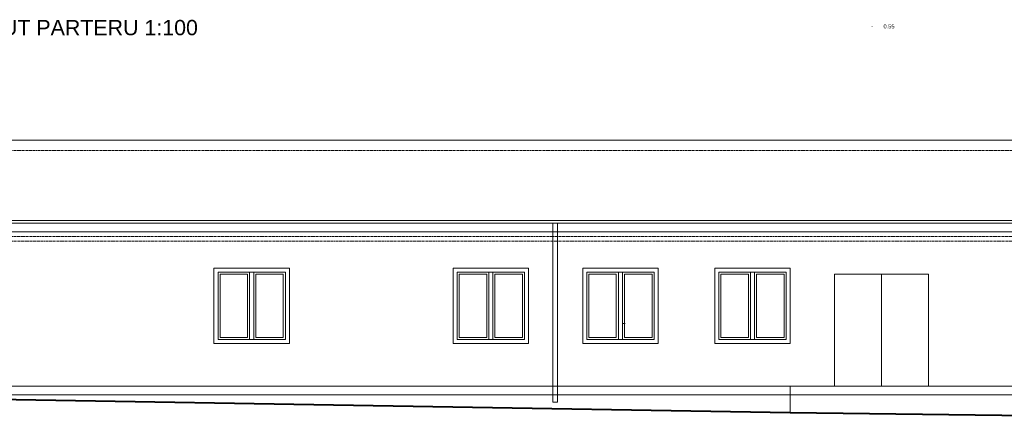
# Model space of a CAD drawing. Header units: centimetres. Extents: x -2458 to 12284, y -19336 to 2224.
# Tile 7 of 20: x 5019 to 6950, y -11033 to -10254. Entities that reach past the tile are written whole.
import ezdxf

# ---------------------------------------------------------------- set-up
doc = ezdxf.new("R2010")
doc.units = ezdxf.units.CM
doc.linetypes.add('DASHED2', pattern=[9.525, 6.35, -3.175])
for name, color, linetype, lineweight in [('200_DZIAŁOWE', 50, 'Continuous', 15), ('300_DRZWI NOWE', 60, 'Continuous', 5), ('400_OKNA ISTNIEJĄCE', 130, 'Continuous', 5), ('401_OKNA NOWE', 150, 'Continuous', 5), ('500_WIDOK', 220, 'Continuous', 5), ('600_POWIERZCHNIE', 11, 'Continuous', 9), ('700_ELEWACJE', 70, 'Continuous', 9)]:
    doc.layers.add(name, color=color, linetype=linetype, lineweight=lineweight)
doc.styles.get("Standard").update_dxf_attribs({"font": 'arial.ttf'})

# ---------------------------------------------------------------- blocks, each defined once
blk = doc.blocks.new('okno elewacja')
at = {"layer": '400_OKNA ISTNIEJĄCE'}
for p, q in [((9517.3, 2425.9), (9369.3, 2425.9)), ((9369.3, 2425.9), (9369.3, 2277.9)), ((9509.3, 2417.9), (9377.3, 2417.9)), ((9377.3, 2417.9), (9377.3, 2285.9)), ((9435.3, 2413.9), (9381.3, 2413.9)), ((9381.3, 2413.9), (9381.3, 2289.9)), ((9435.3, 2289.9), (9435.3, 2413.9)), ((9439.3, 2285.9), (9439.3, 2417.9)), ((9447.3, 2285.9), (9447.3, 2417.9)), ((9505.3, 2413.9), (9451.3, 2413.9)), ((9451.3, 2289.9), (9451.3, 2413.9)), ((9505.3, 2289.9), (9505.3, 2413.9)), ((9509.3, 2285.9), (9509.3, 2417.9)), ((9517.3, 2277.9), (9517.3, 2425.9)), ((9377.3, 2285.9), (9509.3, 2285.9)), ((9381.3, 2289.9), (9435.3, 2289.9)), ((9451.3, 2289.9), (9505.3, 2289.9)), ((9369.3, 2277.9), (9517.3, 2277.9))]:
    blk.add_line(p, q, dxfattribs=at)
blk = doc.blocks.new('okno nowe elewacja')
at = {"layer": '401_OKNA NOWE'}
for p, q in [((7362.5, -8598.7), (7214.5, -8598.7)), ((7214.5, -8598.7), (7214.5, -8746.7)), ((7354.5, -8606.7), (7222.5, -8606.7)), ((7222.5, -8606.7), (7222.5, -8738.7)), ((7280.5, -8610.7), (7226.5, -8610.7)), ((7226.5, -8610.7), (7226.5, -8734.7)), ((7280.5, -8734.7), (7280.5, -8610.7)), ((7284.5, -8738.7), (7284.5, -8606.7)), ((7292.5, -8738.7), (7292.5, -8606.7)), ((7350.5, -8610.7), (7296.5, -8610.7)), ((7296.5, -8734.7), (7296.5, -8610.7)), ((7350.5, -8734.7), (7350.5, -8610.7)), ((7354.5, -8738.7), (7354.5, -8606.7)), ((7362.5, -8746.7), (7362.5, -8598.7)), ((7222.5, -8738.7), (7354.5, -8738.7)), ((7226.5, -8734.7), (7280.5, -8734.7)), ((7296.5, -8734.7), (7350.5, -8734.7)), ((7214.5, -8746.7), (7362.5, -8746.7))]:
    blk.add_line(p, q, dxfattribs=at)

msp = doc.modelspace()

# ---------------------------------------------------------------- linework, layer by layer
at = {"layer": '200_DZIAŁOWE'}
msp.add_line((532.374, -10491.073), (8888.319, -10491.073), dxfattribs=at)
at = {"layer": '300_DRZWI NOWE'}
for p, q in [((6616.847, -10974.073), (6616.847, -10754.073)), ((6616.847, -10754.073), (6800.847, -10754.073)), ((6708.847, -10754.073), (6708.847, -10974.073)), ((6800.847, -10974.073), (6800.847, -10754.073))]:
    msp.add_line(p, q, dxfattribs=at)
at = {"layer": '500_WIDOK'}
for p, q in [((8881.847, -10648.642), (538.847, -10648.642)), ((8881.847, -10654.05), (538.847, -10654.05)), ((6064.353, -10654.05), (6064.353, -11005.252)), ((6073.353, -10654.05), (6073.353, -11005.252)), ((6064.353, -11005.252), (6073.353, -11005.252))]:
    msp.add_line(p, q, dxfattribs=at)
at = {"layer": '700_ELEWACJE', "linetype": 'DASHED2', "ltscale": 0.3}
for p, q in [((538.847, -10511.073), (8881.847, -10511.073)), ((543.847, -10680.073), (8876.847, -10680.073)), ((548.847, -10689.073), (8871.847, -10689.073))]:
    msp.add_line(p, q, dxfattribs=at)
at = {"layer": '700_ELEWACJE'}
for p, q in [((538.847, -10671.073), (8881.847, -10671.073)), ((6201.018, -10850.638), (6206.018, -10850.638)), ((8871.847, -10974.073), (548.847, -10974.073)), ((6529.847, -10974.073), (6529.847, -11026.073)), ((8871.847, -10991.073), (4314.198, -10991.073))]:
    msp.add_line(p, q, dxfattribs=at)
at = {"layer": '700_ELEWACJE', "lineweight": 40}
for p, q in [((6529.847, -11026.073), (4424.405, -10991.073)), ((7098.847, -11033.073), (6529.847, -11026.073))]:
    msp.add_line(p, q, dxfattribs=at)

# ---------------------------------------------------------------- block references
at = {"layer": '200_DZIAŁOWE'}
for p in [(-1814.701, -2143.412), (-1091.701, -2143.412), (-832.701, -2143.412)]:
    msp.add_blockref('okno nowe elewacja', p, dxfattribs=at)
at = {"layer": '400_OKNA ISTNIEJĄCE', "rotation": 180}
msp.add_blockref('okno elewacja', (15386.103, -8464.158), dxfattribs=at)

# ---------------------------------------------------------------- texts
at = {"layer": '600_POWIERZCHNIE', "attachment_point": 1}
for s, insert, char_height, width in [('\\A1;RZUT PARTERU 1:100', (4928.228, -10254.696), 30, 720.20619), ('\\P\\pxi-3,l4,t4;-^I0.55', (6680.648, -10250.07), 8, 308.88117)]:
    msp.add_mtext(s, dxfattribs=dict(at, insert=insert, char_height=char_height, width=width))

doc.saveas('drawing.dxf')
